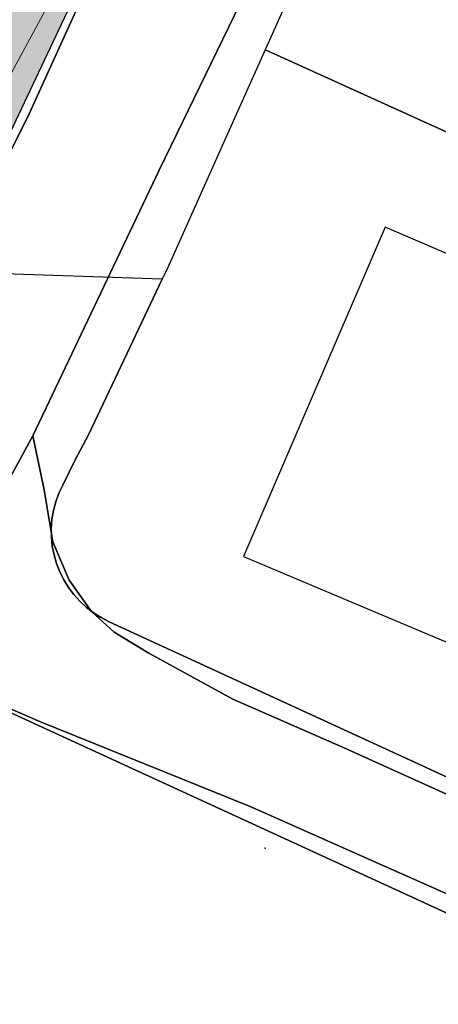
# Model space of a CAD drawing. Header units: millimetres. Extents: x -474437 to 165693, y -93174 to 980873.
# Tile 26 of 60: x -180037 to -163095, y 717168 to 756989. Entities that reach past the tile are written whole.
import ezdxf

# ---------------------------------------------------------------- set-up
doc = ezdxf.new("R2010")
doc.units = ezdxf.units.MM
doc.header["$PDSIZE"] = 10
doc.layers.get('0').update_dxf_attribs({"linetype": 'CONTINUOUS'})
doc.layers.add('DekTeig', color=10, linetype='CONTINUOUS')
doc.layers.add('Parkeringsplass', color=140, linetype='CONTINUOUS', lineweight=20)
doc.layers.add('Situasjonsplan', color=150, linetype='CONTINUOUS', lineweight=9)
pattern_1 = [(50, (0, 0), (7.172601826, -0.62752135), [0.75, -8.25]), (355, (0, 0), (-1.387513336, 7.52192134), [0.6, -6.6]), (100.4514, (0.598, -0.052), (5.78509382, 6.89439542), [0.6374019, -7.01142112]), (46.1842, (0, 2), (10.67241049, -1.65519014), [1.125, -12.375]), (96.6356, (0.889, 1.862), (9.34662706, 9.74117871), [0.95610288, -10.51713]), (351.1842, (0, 2), (9.34661945, 9.74118601), [0.9, -9.9]), (21, (1, 1.5), (5.96907052, -4.026188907), [0.75, -8.25]), (326, (1, 1.5), (2.43315332, 7.25150045), [0.6, -6.6]), (71.4514, (1.4974, 1.1645), (8.402226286, 3.22530497), [0.6374019, -7.01142112]), (37.5, (0, 0), (0.121598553, 3.328938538), [0, -6.52, 0, -6.7, 0, -6.625]), (7.5, (0, 0), (2.630695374, 3.944117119), [0, -3.82, 0, -6.37, 0, -2.525]), (327.5, (-2.23, 0), (5.338224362, -0.225548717), [0, -2.5, 0, -7.8, 0, -10.35]), (317.5, (-3.23, 0), (5.831861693, 1.001049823), [0, -3.25, 0, -5.18, 0, -7.35])]

msp = doc.modelspace()

# ---------------------------------------------------------------- hatches: boundary and pattern name
at = {"layer": 'Situasjonsplan', "transparency": 33554687}
h = msp.add_hatch(dxfattribs=at)
h.set_pattern_fill('CONCRETE_C', color=256, pattern_type=2)
h.set_pattern_definition(pattern_1)
h.paths.add_polyline_path([(-215842.1, 772701.7), (-216157, 770726.7), (-216368.7, 769399.3), (-216468.1, 765662.5), (-216162.2, 765613.7), (-216225.1, 765218.7), (-216478.9, 765259.2), (-217025.8, 744713), (-191935.8, 733433), (-183095.8, 746793), (-177515.8, 758563), (-168915.8, 776563), (-168935.8, 777493), (-182615.8, 774193), (-187495.8, 773263), (-196315.8, 771913), (-197189.1, 772039.2), (-198056.3, 772202.6), (-198915.8, 772403), (-199767.2, 772640.3), (-200607.7, 772913.8), (-201435.8, 773223), (-202413.4, 774087.6), (-203334.6, 775012.2), (-204195.8, 775993), (-204993.4, 777026.2), (-205724.4, 778107.6), (-206385.8, 779233), (-206766.7, 780169.2), (-207100.3, 781123.3), (-207385.8, 782093), (-207621.8, 783073.2), (-207808.6, 784064.1), (-207945.8, 785063), (-208765.8, 788863), (-209695.8, 793213), (-210165.8, 793163), (-215275, 793521.4, -0.1980801), (-211787.4, 785063.3, -0.1096905), (-212915.2, 779984.5), (-211255.8, 776073), (-209145.8, 772473), (-208344.7, 771506.3)])
h.paths.add_polyline_path([(-206458.1, 753315.7), (-199220, 753315.7), (-199220, 755601.4), (-206458.1, 755601.4)], flags=24)
h.paths.add_polyline_path([(-191468.4, 738286), (-188483.5, 743812.3), (-189986.4, 744624), (-192971.3, 739097.7)], flags=24)
h = msp.add_hatch(dxfattribs=at)
h.set_pattern_fill('CONCRETE_C', color=256, pattern_type=2)
h.set_pattern_definition(pattern_1)
h.paths.add_polyline_path([(-215842.1, 772701.7), (-216157, 770726.7), (-216368.7, 769399.3), (-216468.1, 765662.5), (-216162.2, 765613.7), (-216225.1, 765218.7), (-216478.9, 765259.2), (-217025.8, 744713), (-191935.8, 733433), (-183095.8, 746793), (-177515.8, 758563), (-168915.8, 776563), (-168935.8, 777493), (-182615.8, 774193), (-187495.8, 773263), (-196315.8, 771913), (-197189.1, 772039.2), (-198056.3, 772202.6), (-198915.8, 772403), (-199767.2, 772640.3), (-200607.7, 772913.8), (-201435.8, 773223), (-202413.4, 774087.6), (-203334.6, 775012.2), (-204195.8, 775993), (-204993.4, 777026.2), (-205724.4, 778107.6), (-206385.8, 779233), (-206766.7, 780169.2), (-207100.3, 781123.3), (-207385.8, 782093), (-207621.8, 783073.2), (-207808.6, 784064.1), (-207945.8, 785063), (-208765.8, 788863), (-209695.8, 793213), (-210165.8, 793163), (-215275, 793521.4, -0.1980801), (-211787.4, 785063.3, -0.1096905), (-212915.2, 779984.5), (-211255.8, 776073), (-209145.8, 772473), (-208344.7, 771506.3)])
h.paths.add_polyline_path([(-206458.1, 753315.7), (-199220, 753315.7), (-199220, 755601.4), (-206458.1, 755601.4)], flags=24)
h.paths.add_polyline_path([(-191468.4, 738286), (-188483.5, 743812.3), (-189986.4, 744624), (-192971.3, 739097.7)], flags=24)
h = msp.add_hatch(dxfattribs=at)
h.set_pattern_fill('CONCRETE', color=256, pattern_type=2)
h.set_pattern_definition([(0, (0, 0), (1, 1), [0.125, -0.875]), (90, (0, 0), (-1, 1), [0.125, -0.875]), (135, (0.125, 0), (-0.9999999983, 6e-17), [0.1767767, -1.2374369]), (0, (0.125, 0.5625), (1, 1), [0.125, -0.875]), (45, (0.1875, 0.5), (0, 0.9999999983), [0.0883883, -1.3258252]), (135, (0.1875, 0.5), (-0.9999999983, 6e-17), [0.0883883, -1.3258252]), (0, (0.5, 0.8125), (1, 1), [0.1767767, -0.8232233]), (45, (0.5, 0.8125), (0, 0.9999999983), [0.125, -1.2892136]), (135, (0.6768, 0.8125), (-0.9999999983, 6e-17), [0.125, -1.2892136]), (90, (0.6875, 0.25), (-1, 1), [0.125, -0.875]), (45, (0.6875, 0.25), (0, 0.9999999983), [0.0883883, -1.3258252]), (135, (0.75, 0.3125), (-0.9999999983, 6e-17), [0.0883883, -1.3258252]), (0, (0.125, 0.25), (1, 1), [0.0625, -0.8375]), (0, (0.875, 0.5), (1, 1), [0.0625, -0.8375]), (90, (0.5625, 0.625), (-1, 1), [0.0625, -0.8375]), (135, (0.6875, 0.0625), (-0.9999999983, 6e-17), [0.0883883, -1.3258252]), (135, (0.25, 0.75), (-0.9999999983, 6e-17), [0.0883883, -1.3258252]), (45, (0.46875, 0.3281), (0, 0.9999999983), [0.0883883, -1.3258252]), (90, (0.3438, 0.125), (-1, 1), [0.015625, -0.984375]), (90, (0.3906, 0.5469), (-1, 1), [0.015625, -0.984375]), (90, (0.8594, 0.7188), (-1, 1), [0.015625, -0.984375]), (90, (0.875, 0.1875), (-1, 1), [0.015625, -0.984375])])
h.paths.add_polyline_path([(-215842.1, 772701.7), (-216157, 770726.7), (-216368.7, 769399.3), (-216468.1, 765662.5), (-216162.2, 765613.7), (-216225.1, 765218.7), (-216478.9, 765259.2), (-217025.8, 744713), (-191935.8, 733433), (-183095.8, 746793), (-177515.8, 758563), (-168915.8, 776563), (-168935.8, 777493), (-182615.8, 774193), (-187495.8, 773263), (-196315.8, 771913), (-197189.1, 772039.2), (-198056.3, 772202.6), (-198915.8, 772403), (-199767.2, 772640.3), (-200607.7, 772913.8), (-201435.8, 773223), (-202413.4, 774087.6), (-203334.6, 775012.2), (-204195.8, 775993), (-204993.4, 777026.2), (-205724.4, 778107.6), (-206385.8, 779233), (-206766.7, 780169.2), (-207100.3, 781123.3), (-207385.8, 782093), (-207621.8, 783073.2), (-207808.6, 784064.1), (-207945.8, 785063), (-208765.8, 788863), (-209695.8, 793213), (-210165.8, 793163), (-215275, 793521.4, -0.1980801), (-211787.4, 785063.3, -0.1096905), (-212915.2, 779984.5), (-211255.8, 776073), (-209145.8, 772473), (-208344.7, 771506.3)])
h.paths.add_polyline_path([(-206458.1, 753315.7), (-199220, 753315.7), (-199220, 755601.4), (-206458.1, 755601.4)], flags=24)
h.paths.add_polyline_path([(-191468.4, 738286), (-188483.5, 743812.3), (-189986.4, 744624), (-192971.3, 739097.7)], flags=24)

# ---------------------------------------------------------------- linework, layer by layer
msp.add_line((-179505.8, 740153, 4860), (-179045.8, 737973, 4880))
for points in [[(-131425.8, 781693), (-139685.8, 782943), (-147745.8, 782653), (-155495.8, 781063), (-159395.8, 778583), (-163055.8, 776183), (-166275.8, 773403), (-169705.8, 769623), (-173215.8, 765013), (-177025.8, 758983), (-179725.8, 753033), (-185555.8, 741413), (-190065.8, 733733), (-192885.8, 730083), (-195445.8, 727323), (-199645.8, 724513), (-207025.8, 720813), (-213665.8, 718573), (-224925.8, 716143)], [(-203035.8, 716153), (-200055.8, 717663), (-195055.8, 720703), (-189935.8, 724623), (-187375.8, 727443), (-185225.8, 730093), (-183805.8, 732283), (-179505.8, 740153), (-174385.8, 750903), (-170165.8, 759603), (-167165.8, 764833), (-164375.8, 768323), (-160925.8, 771293), (-155865.8, 774393), (-148855.8, 776433), (-143385.8, 776933), (-138875.8, 776193), (-127405.8, 774223)], [(-162105.8, 768563), (-163500.5, 767147.3), (-164789.4, 765634.7), (-165965.8, 764033), (-167020.9, 762354.9), (-167952.5, 760605.2), (-168755.8, 758793), (-170105.8, 755773), (-169615.8, 755553), (-145745.8, 744733)], [(-145745.8, 744733), (-169615.8, 755553), (-170105.8, 755773), (-171555.8, 752523), (-174045.8, 746963), (-174265.8, 746493), (-177245.8, 740193), (-177785.8, 739183), (-178295.8, 738163), (-178450.9, 737834.6), (-178575.7, 737493.5), (-178669.1, 737142.5), (-178730.3, 736784.6), (-178758.9, 736422.5), (-178754.5, 736059.3), (-178717.3, 735698), (-178647.5, 735341.6), (-178545.8, 734993), (-178413.2, 734655.9), (-178250.8, 734332.2), (-178059.8, 734024.4), (-177841.8, 733735.2), (-177598.5, 733466.8), (-177332.1, 733221.5), (-177044.5, 733001.3), (-176738.2, 732807.9), (-176415.8, 732643), (-153045.8, 721903)], [(-153045.8, 721903), (-176415.8, 732643), (-176738.2, 732807.9), (-177044.5, 733001.3), (-177332.1, 733221.5), (-177598.5, 733466.8), (-177841.8, 733735.2), (-178059.8, 734024.4), (-178250.8, 734332.2), (-178413.2, 734655.9), (-178545.8, 734993), (-178647.5, 735341.6), (-178717.3, 735698), (-178754.5, 736059.3), (-178758.9, 736422.5), (-178730.3, 736784.6), (-178669.1, 737142.5), (-178575.7, 737493.5), (-178450.9, 737834.6), (-178295.8, 738163), (-177785.8, 739183), (-177245.8, 740193), (-174265.8, 746493), (-183095.8, 746793)], [(-203645.8, 714283), (-197875.8, 717353), (-193065.8, 720253), (-190705.8, 721913), (-188685.8, 723723), (-186105.8, 726523), (-184815.8, 728243), (-183095.8, 729303), (-180625.8, 729063), (-155145.8, 717363), (-151915.8, 715453)]]:
    msp.add_lwpolyline(points)
for points in [[(-138875.8, 776193, 4150), (-143385.8, 776933, 4120), (-148855.8, 776433, 4100), (-155865.8, 774393, 4090), (-160925.8, 771293, 4080), (-164375.8, 768323, 4120), (-167165.8, 764833, 4280), (-170165.8, 759603, 4410), (-174385.8, 750903, 4750), (-179505.8, 740153, 4860)], [(-224925.8, 716143, 3040), (-213665.8, 718573, 3320), (-207025.8, 720813, 3720), (-199645.8, 724513, 4110), (-195445.8, 727323, 4440), (-192885.8, 730083, 4740), (-190065.8, 733733, 4980), (-185555.8, 741413, 4970), (-179725.8, 753033, 4860), (-177025.8, 758983, 4640)], [(-159125.8, 740033, 8960), (-156955.8, 739153, 8960), (-156025.8, 741393, 10310), (-154875.8, 744153, 8960), (-165245.8, 748593, 8960), (-168155.8, 741833, 12140), (-170975.8, 735273, 8960), (-162725.8, 731803, 8960), (-159895.8, 738283, 12140), (-159125.8, 740033, 11310)], [(-179505.8, 740153, 4860), (-183805.8, 732283, 4840), (-185225.8, 730093, 4840)], [(-146345.8, 716803, 7080), (-148505.8, 718703, 6940), (-150175.8, 720023, 6780), (-151295.8, 720633, 6720), (-157055.8, 723173, 6280), (-161925.8, 725293, 5800), (-166875.8, 727533, 5390), (-171405.8, 729513, 5090), (-174815.8, 731363, 4970), (-176215.8, 732213, 4890), (-177135.8, 733053, 4870), (-178035.8, 734323, 4840), (-178695.8, 735873, 4840), (-179045.8, 737973, 4880), (-179505.8, 740153, 4860), (-183805.8, 732283, 4840), (-185225.8, 730093, 4840), (-183465.8, 730213, 4850), (-182655.8, 730083, 4850), (-179195.8, 728593, 4960), (-170705.8, 725173, 5500), (-158625.8, 719803, 6310), (-152985.8, 717253, 6610), (-150295.8, 715203, 6920)], [(-179045.8, 737973, 4880), (-178695.8, 735873, 4840), (-178035.8, 734323, 4840), (-177135.8, 733053, 4870), (-176215.8, 732213, 4890), (-174815.8, 731363, 4970), (-171405.8, 729513, 5090), (-166875.8, 727533, 5390), (-161925.8, 725293, 5800), (-157055.8, 723173, 6280)], [(-148475.8, 673603, 10350), (-145295.8, 688073, 9680), (-144855.8, 693353, 9260), (-144405.8, 700073, 8380), (-144925.8, 705703, 7790), (-146235.8, 709633, 7310), (-148125.8, 712813, 7160), (-150295.8, 715203, 6920), (-152985.8, 717253, 6610), (-158625.8, 719803, 6310), (-170705.8, 725173, 5500), (-179195.8, 728593, 4960), (-182655.8, 730083, 4850), (-183465.8, 730213, 4850)]]:
    msp.add_polyline3d(points)
msp.add_polyline3d([(-145365.8, 705393, 7690), (-147025.8, 709783, 7070), (-149135.8, 712863, 6840), (-151915.8, 715453, 6600), (-155145.8, 717363, 6400), (-180625.8, 729063, 4800), (-183095.8, 729303, 4770), (-184815.8, 728243, 4680), (-186105.8, 726523, 4630), (-188685.8, 723723, 4490), (-190705.8, 721913, 4340), (-193065.8, 720253, 4340), (-197875.8, 717353, 4080), (-203645.8, 714283, 3870), (-203645.8, 714283, 0), (-203285.8, 713093, 0), (-200395.8, 703413, 0), (-179605.8, 682593, 0), (-179605.8, 682593, 10720), (-147055.8, 693503, 9150), (-145175.8, 693963, 8890), (-144945.8, 697753, 8470), (-144975.8, 701783, 8020)], close=True)
msp.add_point((-170095.8, 723483, 6550))
at = {"layer": 'DekTeig'}
msp.add_lwpolyline([(-217025.8, 744713), (-191935.8, 733433), (-183095.8, 746793), (-177515.8, 758563), (-168915.8, 776563), (-168935.8, 777493), (-182615.8, 774193), (-187495.8, 773263), (-196315.8, 771913), (-197189.1, 772039.2), (-198056.3, 772202.6), (-198915.8, 772403), (-199767.2, 772640.3), (-200607.7, 772913.8), (-201435.8, 773223), (-202413.4, 774087.6), (-203334.6, 775012.2), (-204195.8, 775993), (-204993.4, 777026.2)], dxfattribs=at)
at = {"layer": 'Parkeringsplass'}
msp.add_line((-177678.8, 759828.8), (-191935.8, 733433), dxfattribs=at)

doc.saveas('drawing.dxf')
